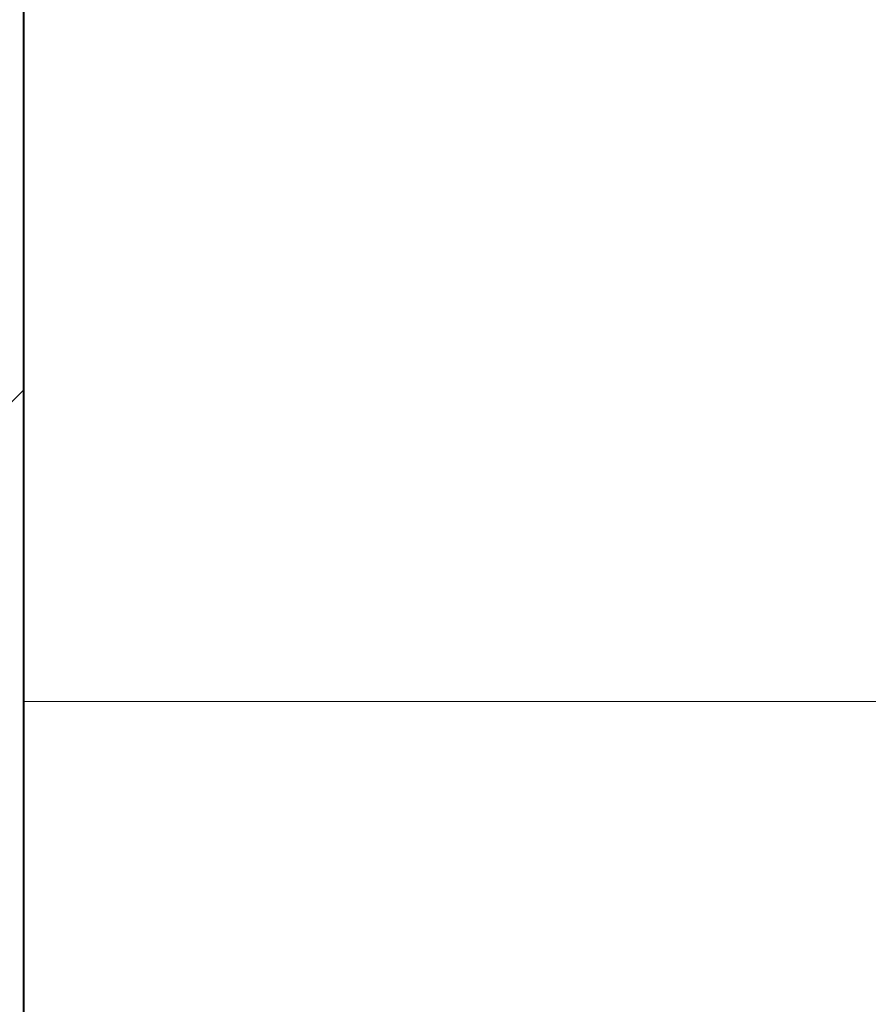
# Model space of a CAD drawing. Header units: centimetres. Extents: x 13236 to 130629, y -361 to 3059.
# Tile 50 of 71: x 76818 to 76868, y 789 to 846. Entities that reach past the tile are written whole.
import ezdxf

# ---------------------------------------------------------------- set-up
doc = ezdxf.new("R2010")
doc.units = ezdxf.units.CM
doc.header["$MEASUREMENT"] = 0
doc.linetypes.add('Wipeout_Contour', pattern=[100, 0, -100])
doc.layers.add('inw_schody zewnętrzne', color=7, linetype='Continuous')
for name, color, linetype, lineweight in [('inw_schody zewnętrzne_Nr_pióra__1', 7, 'Continuous', 13), ('inw_schody zewnętrzne_Nr_pióra__103', 7, 'Continuous', 5), ('inw_schody zewnętrzne_Nr_pióra__27', 7, 'Continuous', 40), ('inw_schody zewnętrzne_Nr_pióra__87', 7, 'Continuous', 13)]:
    doc.layers.add(name, color=color, linetype=linetype, lineweight=lineweight)

msp = doc.modelspace()

# ---------------------------------------------------------------- linework, layer by layer
at = {"layer": 'inw_schody zewnętrzne_Nr_pióra__103', "linetype": 'Continuous'}
for p, q in [((76829.738, 806.309), (76821.117, 806.309)), ((76839.184, 806.309), (76829.738, 806.309)), ((76849.415, 806.309), (76839.184, 806.309)), ((76860.388, 806.309), (76849.415, 806.309)), ((76872.054, 806.309), (76860.388, 806.309))]:
    msp.add_line(p, q, dxfattribs=at)

# ---------------------------------------------------------------- wipeouts: each hides what was drawn before it
at = {"linetype": 'Wipeout_Contour', "ltscale": 920673.607789}
msp.add_wipeout([(76818.659, 806.309), (76818.659, 908.309), (76796.184, 908.309), (76755.519, 908.309), (76701.1, 908.309), (76623.731, 908.309), (76612.834, 908.309), (76612.834, 806.309), (76623.731, 806.309), (76701.1, 806.309), (76755.519, 806.309), (76796.184, 806.309)], dxfattribs=at).dxf.layer = 'inw_schody zewnętrzne'

# ---------------------------------------------------------------- next in the draw order: hatches: boundary and pattern name
at = {"layer": 'inw_schody zewnętrzne_Nr_pióra__1', "linetype": 'Continuous'}
h = msp.add_hatch(dxfattribs=at)
h.set_pattern_fill('Bloczki_ceramiczne_0004', color=256, style=0, pattern_type=2)
h.set_pattern_definition([(45, (73973.137, 422.665), (-19.09188, 19.09188), [])])
h.paths.add_polyline_path([(76818.659, 806.309), (76818.659, 908.309), (76796.184, 908.309), (76755.519, 908.309), (76701.1, 908.309), (76623.731, 908.309), (76612.834, 908.309), (76612.834, 806.309), (76623.731, 806.309), (76701.1, 806.309), (76755.519, 806.309), (76796.184, 806.309)])

# ---------------------------------------------------------------- next in the draw order: linework, layer by layer
at = {"layer": 'inw_schody zewnętrzne_Nr_pióra__27', "linetype": 'Continuous'}
for p, q in [((76818.659, 908.309), (76818.659, 806.309)), ((76818.659, 806.309), (76818.659, 422.309))]:
    msp.add_line(p, q, dxfattribs=at)
at = {"layer": 'inw_schody zewnętrzne_Nr_pióra__87', "linetype": 'Continuous'}
msp.add_line((76821.117, 806.309), (76818.659, 806.309), dxfattribs=at)

doc.saveas('drawing.dxf')
